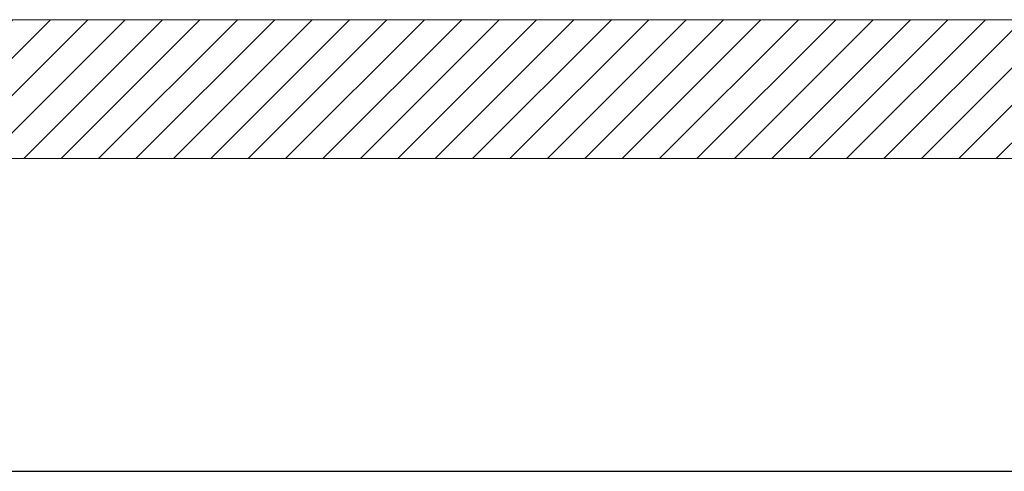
# Model space of a CAD drawing. Header units: millimetres. Extents: x 325 to 308333, y 120 to 24406.
# Tile 4 of 21: x 300599 to 302018, y 5060 to 5710. Entities that reach past the tile are written whole.
import ezdxf

# ---------------------------------------------------------------- set-up
doc = ezdxf.new("R2010")
doc.units = ezdxf.units.MM
doc.header["$LTSCALE"] = 2.5
doc.layers.add('ELEVATION 1', color=143, linetype='Continuous', lineweight=18)
doc.layers.add('HATCH LIGHT', color=250, linetype='Continuous', lineweight=0)
doc.layers.add('ELEVATION-4', color=8, linetype='Continuous')

msp = doc.modelspace()

# ---------------------------------------------------------------- hatches: boundary and pattern name
at = {"layer": 'HATCH LIGHT'}
h = msp.add_hatch(dxfattribs=at)
h.set_pattern_fill('ANSI31', color=256, scale=12)
h.set_pattern_definition([(45, (-113759.907, -30552.65), (-26.9407684, 26.9407684), [])])
h.paths.add_polyline_path([(306870.3, 5710.3), (301696.8, 5710.3), (301696.8, 5510.3), (302444, 5510.3), (302444, 5060.3), (302674, 5060.3), (302674, 5510.3), (304810, 5510.3), (304810, 5060.3), (305040, 5060.3), (305040, 5510.3), (306870.3, 5510.3)])
h.paths.add_polyline_path([(308333.4, 5710.3), (306870.3, 5710.3), (306870.3, 5510.3), (307176, 5510.3), (307176, 5060.3), (307406, 5060.3), (307406, 5510.3), (308333.4, 5510.3)])
h.paths.add_polyline_path([(299701.8, 5710.3), (299701.8, 5510.3), (300078, 5510.3), (300078, 5060.3), (300308, 5060.3), (300308, 5510.3), (301696.8, 5510.3), (301696.8, 5710.3)])

# ---------------------------------------------------------------- linework, layer by layer
at = {"layer": 'ELEVATION 1'}
for p, q in [((299701.8, 5710.3), (308333.4, 5710.3)), ((302444, 5510.3), (300308, 5510.3))]:
    msp.add_line(p, q, dxfattribs=at)
at = {"layer": 'ELEVATION-4'}
msp.add_line((299701.8, 5060.3), (308333.4, 5060.3), dxfattribs=at)

doc.saveas('drawing.dxf')
